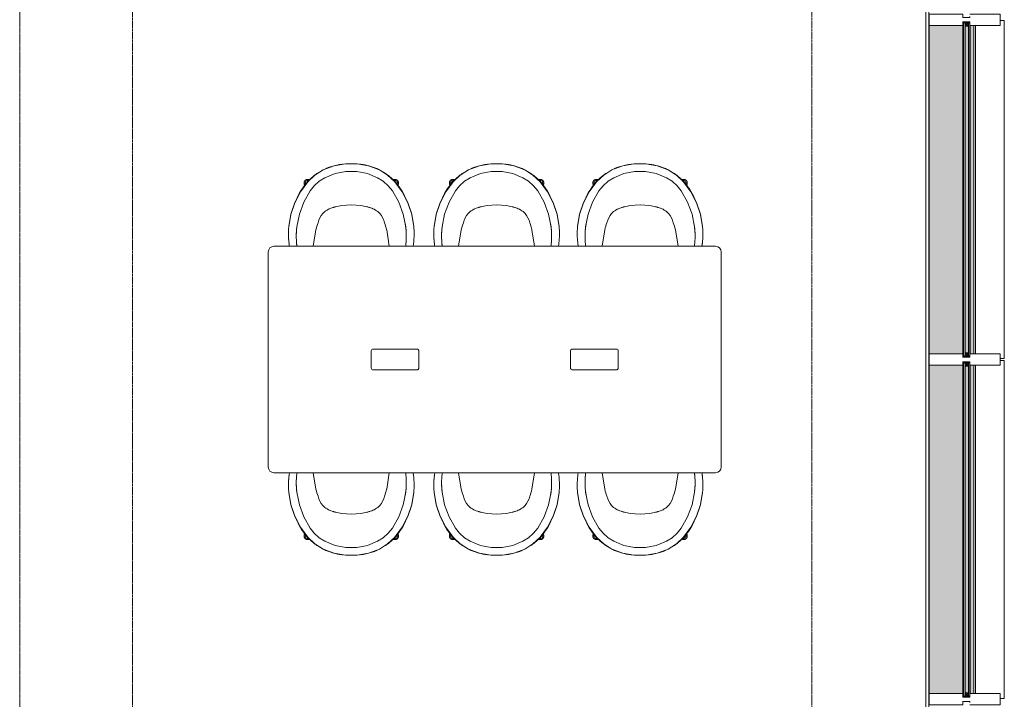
# Model space of a CAD drawing. Header units: millimetres. Extents: x -281 to 121694, y -16481 to 65128.
# Tile 240 of 256: x 81403 to 86620, y 38200 to 41800. Entities that reach past the tile are written whole.
import ezdxf

# ---------------------------------------------------------------- set-up
doc = ezdxf.new("R2010")
doc.units = ezdxf.units.MM
doc.linetypes.add('Grid Line', pattern=[12, 6, -2, 2, -2])
doc.linetypes.add('NLRS_Dash-0_6mm_Space-0_6mm_cpz', pattern=[1.2, 0.6, -0.6])
for name, color, linetype, lineweight in [('A--L$01A__Algemeen', 7, 'Continuous', 5), ('A--L$07A__Stramien', 1, 'Continuous', 5), ('A--L21__Buitenwanden', 3, 'Continuous', 5), ('A--L3__Afbouw', 2, 'Continuous', 5), ('A--L82__LosseGebruikersInvent', 1, 'Continuous', 5), ('A--LD30__DetailPenMiddel', 3, 'NLRS_Dash-0_6mm_Space-0_6mm_cpz', 5)]:
    doc.layers.add(name, color=color, linetype=linetype, lineweight=lineweight)

# ---------------------------------------------------------------- blocks, each defined once
blk = doc.blocks.new('NLRS_82_FU_LB_stoel kuip club 4-teens kruisvoet_vepa_cpz - 82_10_XX_stoel kuip_vepa_club 4-teens kruisvoet 1e-44465555-L_80_ 12')
at = {"layer": 'A--L82__LosseGebruikersInvent'}
for p, q in [((-201.3, 119.1), (-187.4, 31.7)), ((187.4, 31.7), (201.3, 119.1)), ((-332.9, 53.3), (-332.9, 53.2)), ((332.9, 53.2), (332.9, 53.3))]:
    blk.add_line(p, q, dxfattribs=at)
at = {"layer": 'A--L82__LosseGebruikersInvent', "flags": 128}
for points in [[(-331.2, 15.5), (-320.2, -49.2), (-299.3, -111.5), (-269, -169.8), (-230, -222.7)], [(-230, -222.8), (-268.9, -170.1), (-299.2, -112), (-320.1, -50), (-331.1, 14.5)], [(-218, -173.8), (-251.5, -114.7), (-275.3, -51.1), (-288.6, 15.5)], [(288.6, 15.5), (275.3, -51.1), (251.5, -114.7), (218, -173.8)], [(230, -222.7), (269, -169.8), (299.3, -111.5), (320.2, -49.2), (331.2, 15.5)], [(331.1, 14.5), (320.1, -50), (299.2, -112), (268.9, -170.1), (230, -222.8)], [(-246.5, -204.6), (-247, -205.2), (-247.4, -205.9), (-247.8, -206.5), (-248.1, -207.2), (-248.5, -207.9), (-248.8, -208.6), (-249.1, -209.3), (-249.3, -210), (-249.6, -210.7), (-249.8, -211.4), (-249.9, -212.2), (-250.1, -212.9), (-250.2, -213.7), (-250.2, -214.4), (-250.3, -215.2), (-250.3, -215.9), (-250.3, -216.7), (-250.3, -217.4), (-250.2, -218.2), (-250.1, -218.9), (-249.9, -219.7), (-249.8, -220.4), (-249.6, -221.1), (-249.4, -221.9), (-249.1, -222.6), (-248.8, -223.3), (-248.5, -224), (-248.2, -224.7), (-247.8, -225.3), (-247.4, -226), (-247, -226.6), (-246.6, -227.2), (-246.1, -227.8), (-245.7, -228.4), (-245.4, -228.7)], [(-139.6, -243.7), (-169.5, -224.8), (-195.9, -201.3), (-218, -173.8)], [(218, -173.8), (195.9, -201.3), (169.5, -224.8), (139.6, -243.7)], [(245.4, -228.7), (245.9, -228.1), (246.4, -227.6), (246.8, -226.9), (247.2, -226.3), (247.6, -225.7), (248, -225), (248.4, -224.3), (248.7, -223.7), (249, -223), (249.2, -222.3), (249.5, -221.5), (249.7, -220.8), (249.9, -220.1), (250, -219.3), (250.1, -218.6), (250.2, -217.8), (250.3, -217.1), (250.3, -216.3), (250.3, -215.6), (250.3, -214.8), (250.2, -214.1), (250.1, -213.3), (250, -212.6), (249.8, -211.8), (249.7, -211.1), (249.5, -210.4), (249.2, -209.6), (248.9, -208.9), (248.7, -208.2), (248.3, -207.5), (248, -206.9), (247.6, -206.2), (247.2, -205.6), (246.8, -205)], [(-245.4, -228.7), (-244.9, -229.3), (-244.3, -229.8), (-243.8, -230.3), (-243.2, -230.8), (-242.6, -231.2), (-241.9, -231.7), (-241.3, -232.1), (-240.7, -232.5), (-240, -232.8), (-239.3, -233.2), (-238.6, -233.5), (-237.9, -233.7), (-237.2, -234), (-236.5, -234.2), (-235.7, -234.4), (-235, -234.5), (-234.3, -234.7), (-233.5, -234.8), (-232.8, -234.8), (-232, -234.9), (-231.2, -234.9), (-230.5, -234.9), (-229.7, -234.8), (-229, -234.7), (-228.2, -234.6), (-227.5, -234.5), (-226.7, -234.3), (-226, -234.1), (-225.3, -233.9), (-224.6, -233.6), (-223.9, -233.3), (-223.2, -233), (-222.5, -232.7), (-221.9, -232.3)], [(-230, -222.7), (-192.6, -258), (-148.8, -285.1)], [(-148.8, -285.2), (-192.6, -258.1), (-230, -222.8)], [(139.6, -243.7), (85.9, -265.4), (29, -276.5), (-29, -276.5), (-85.9, -265.4), (-139.6, -243.7)], [(148.8, -285.1), (192.6, -258), (230, -222.7)], [(230, -222.8), (192.6, -258.1), (148.8, -285.2)], [(222.2, -232.5), (222.8, -232.9), (223.5, -233.2), (224.2, -233.5), (224.9, -233.8), (225.6, -234), (226.4, -234.2), (227.1, -234.4), (227.8, -234.6), (228.6, -234.7), (229.3, -234.8), (230.1, -234.9), (230.8, -234.9), (231.6, -234.9), (232.3, -234.9), (233.1, -234.8), (233.9, -234.7), (234.6, -234.6), (235.3, -234.5), (236.1, -234.3), (236.8, -234.1), (237.5, -233.9), (238.2, -233.6), (238.9, -233.3), (239.6, -233), (240.3, -232.7), (241, -232.3), (241.6, -231.9), (242.2, -231.5), (242.8, -231), (243.4, -230.6), (244, -230.1), (244.6, -229.6), (245.1, -229), (245.4, -228.7)], [(-148.8, -285.1), (-91.3, -306.8), (-30.8, -317.9), (30.8, -317.9), (91.3, -306.8), (148.8, -285.1)], [(148.8, -285.2), (91.3, -306.9), (30.8, -318), (-30.8, -318), (-91.3, -306.9), (-148.8, -285.2)]]:
    blk.add_lwpolyline(points, dxfattribs=at)
at = {"layer": 'A--L82__LosseGebruikersInvent'}
for centre, radius, start, end in [((-231.4, -216), 13.2, 152.4961, 222.3161), ((-231.4, -216), 11, 155.0774, 192.3161), ((-231.4, -216), 13.2, 222.3161, 290.7357), ((-231.4, -216), 11, 252.3161, 282.3161), ((231.4, -216), 13.2, 249.2643, 317.6839), ((231.4, -216), 11, 257.6839, 287.6839), ((231.4, -216), 13.2, 317.6839, 27.5039), ((231.4, -216), 11, 347.6839, 24.9226)]:
    blk.add_arc(centre, radius, start, end, dxfattribs=at)
for centre, major_axis, start_param, end_param in [((1099.7, 392.7), (1337.1, 0), 3.415961, 3.445089), ((-1099.7, 392.7), (1337.1, 0), 5.979689, 6.008817), ((-18.9, 43.6), (164.9, 0), 3.445089, 3.779001), ((18.9, 43.6), (164.9, 0), 5.645777, 5.979689), ((-65.5, 29.2), (120, 0), 3.914134, 4.412857), ((0, 240.6), (342, 0), 4.412857, 5.011921), ((65.5, 29.2), (120, 0), 5.011921, 5.510644)]:
    blk.add_ellipse(centre, major_axis=major_axis, ratio=0.996473, start_param=start_param, end_param=end_param, dxfattribs=at)
for points, knots in [([(-327.6, 119.3), (-327.8, 118), (-328.9, 111.3), (-330.6, 98.3), (-332.8, 73), (-333.3, 45), (-331.9, 22.9), (-331.2, 15.5)], [0.4188725, 0.4188725, 0.4188725, 0.4188725, 0.4444444, 0.5555556, 0.6666667, 0.8888889, 1, 1, 1, 1]), ([(-330.1, 101.8), (-330, 102.5), (-329.7, 104.6), (-329.4, 106.7), (-329.3, 108.2)], [0.48708821, 0.48708821, 0.48708821, 0.48708821, 0.5, 0.52912074, 0.52912074, 0.52912074, 0.52912074]), ([(-288.6, 15.5), (-290.3, 30.3), (-292.2, 59.4), (-290.9, 93.9), (-288.9, 112.6), (-288.1, 119.3)], [0, 0, 0, 0, 0.2222222, 0.4444444, 0.5815847, 0.5815847, 0.5815847, 0.5815847]), ([(288.1, 119.3), (288.2, 118), (289.1, 111.3), (290.4, 98.2), (291.8, 72.8), (291.5, 44.9), (289.5, 22.9), (288.6, 15.5)], [0.4184153, 0.4184153, 0.4184153, 0.4184153, 0.4444444, 0.5555556, 0.6666667, 0.8888889, 1, 1, 1, 1]), ([(331.2, 15.5), (332.5, 30.3), (333.6, 59.5), (331.3, 94), (328.7, 112.6), (327.6, 119.3)], [0, 0, 0, 0, 0.2222222, 0.4444444, 0.5811275, 0.5811275, 0.5811275, 0.5811275]), ([(329.3, 108.2), (329.4, 106.7), (329.7, 104.6), (330, 102.5), (330.1, 101.8)], [0.47087926, 0.47087926, 0.47087926, 0.47087926, 0.5, 0.51291179, 0.51291179, 0.51291179, 0.51291179]), ([(-332.7, 38.6), (-332.9, 46.5), (-333, 56.5), (-332.7, 66.2), (-332.6, 68.3)], [0.125, 0.125, 0.125, 0.125, 0.25, 0.2862749, 0.2862749, 0.2862749, 0.2862749]), ([(-331.9, 81.9), (-331.9, 82.5), (-331.7, 85), (-331.5, 87.4), (-331.4, 89.3)], [0.36434541, 0.36434541, 0.36434541, 0.36434541, 0.375, 0.40879308, 0.40879308, 0.40879308, 0.40879308]), ([(331.4, 89.3), (331.5, 87.4), (331.7, 85), (331.9, 82.5), (331.9, 81.9)], [0.59120692, 0.59120692, 0.59120692, 0.59120692, 0.625, 0.63565459, 0.63565459, 0.63565459, 0.63565459]), ([(332.6, 68.3), (332.7, 66.2), (333, 56.5), (332.9, 46.5), (332.7, 38.6)], [0.7137251, 0.7137251, 0.7137251, 0.7137251, 0.75, 0.875, 0.875, 0.875, 0.875]), ([(-138.3, -65.8), (-139, -65.2), (-143.6, -61.7), (-148, -57.8), (-151.4, -54.2)], [-0.2928557, -0.2928557, -0.2928557, -0.2928557, -0.25, 0, 0, 0, 0]), ([(-82.5, -90), (-85.6, -89.2), (-90.8, -87.8), (-96, -86.3), (-98.2, -85.7)], [-1, -1, -1, -1, -0.5, -0.1479714, -0.1479714, -0.1479714, -0.1479714]), ([(97.1, -86), (95.3, -86.5), (90.4, -87.9), (85.6, -89.2), (82.5, -90)], [-0.7899445, -0.7899445, -0.7899445, -0.7899445, -0.5, 0, 0, 0, 0]), ([(151.4, -54.2), (148, -57.8), (143.6, -61.7), (139, -65.2), (138.3, -65.8)], [-1, -1, -1, -1, -0.75, -0.7071443, -0.7071443, -0.7071443, -0.7071443]), ([(-289.8, -130.1), (-289.3, -131.5), (-281.5, -150.5), (-262.9, -185.5), (-230.3, -226.2), (-205.6, -248.1), (-194.6, -256.6)], [0.1315782, 0.1315782, 0.1315782, 0.1315782, 0.1428571, 0.2857143, 0.4285714, 0.531751, 0.531751, 0.531751, 0.531751]), ([(194.6, -256.6), (205.6, -248.1), (237.4, -219.8), (269.1, -176.2), (285.8, -140.3), (289.8, -130.1)], [0.468249, 0.468249, 0.468249, 0.468249, 0.5714286, 0.7857143, 0.8684218, 0.8684218, 0.8684218, 0.8684218]), ([(-190.6, -259.7), (-187.7, -261.8), (-173, -272.3), (-145, -288.7), (-104.6, -304.7), (-70.6, -312.6), (-50.3, -315.1), (-44.4, -315.6)], [0.54449, 0.54449, 0.54449, 0.54449, 0.5714286, 0.6785714, 0.7857143, 0.8928571, 0.9369312, 0.9369312, 0.9369312, 0.9369312]), ([(44.4, -315.6), (45.5, -315.5), (56.2, -314.5), (86, -309.9), (132.1, -295.5), (169.1, -275.1), (187.7, -261.8), (190.6, -259.7)], [0.0630688, 0.0630688, 0.0630688, 0.0630688, 0.0714286, 0.1428571, 0.2857143, 0.4285714, 0.45551, 0.45551, 0.45551, 0.45551])]:
    blk.add_open_spline(points, degree=3, knots=knots, dxfattribs=at)
for points in [[(-288.1, 119.3), (-288.5, 115.8), (-288.9, 112.2), (-289.3, 108.4)], [(289.3, 108.4), (288.9, 112.2), (288.5, 115.8), (288.1, 119.3)], [(-291.2, 81.4), (-291.3, 78.8), (-291.4, 76.2), (-291.5, 73.5)], [(-291.5, 60.3), (-291.4, 53.2), (-291.2, 46), (-290.7, 38.6)], [(-290, 101.6), (-290.3, 97.7), (-290.6, 93.6), (-290.9, 89.5)], [(290.9, 89.5), (290.6, 93.6), (290.3, 97.7), (290, 101.6)], [(290.7, 38.6), (291.2, 46), (291.4, 53.2), (291.5, 60.3)], [(291.5, 73.5), (291.4, 76.2), (291.3, 78.8), (291.2, 81.4)], [(-288, 14.5), (-288.9, 21.1), (-289.8, 27.7), (-290.4, 34.2)], [(-286.2, 3.3), (-286.8, 7), (-287.4, 10.8), (-288, 14.5)], [(288, 14.5), (287.4, 10.8), (286.8, 7), (286.2, 3.3)], [(290.4, 34.2), (289.8, 27.7), (288.9, 21.1), (288, 14.5)], [(-114.9, -79.6), (-115.4, -79.4), (-116, -79.1), (-116.5, -78.9)], [(116.5, -78.9), (116, -79.1), (115.4, -79.4), (114.9, -79.6)]]:
    blk.add_open_spline(points, degree=3, dxfattribs=at)
blk = doc.blocks.new('NLRS_82_FU_LB_werktafel joyn bench 4000-2400x1400-1000_vitra_cpz1 - 82_10_XX_werktafel_vitra_joyn bench_2400x1200-10421423-L_80_ 12')
at = {"layer": 'A--L82__LosseGebruikersInvent'}
for p, q in [((1170, 600), (-1170, 600)), ((-1200, 570), (-1200, -570)), ((1200, -570), (1200, 570)), ((-411.6, 55.1), (-644.4, 55.1)), ((644.4, 55.1), (411.6, 55.1)), ((-654.4, 45.1), (-654.4, -45.1)), ((-401.6, -45.1), (-401.6, 45.1)), ((401.6, 45.1), (401.6, -45.1)), ((654.4, -45.1), (654.4, 45.1)), ((-644.4, -55.1), (-411.6, -55.1)), ((411.6, -55.1), (644.4, -55.1)), ((-1170, -600), (1170, -600))]:
    blk.add_line(p, q, dxfattribs=at)
for centre, radius, start, end in [((-1170, 570), 30, 90, 180), ((1170, 570), 30, 0, 90), ((-644.4, 45.1), 10, 90, 180), ((-644.4, 45.1), 10, 90, 180), ((-411.6, 45.1), 10, 360, 90), ((-411.6, 45.1), 10, 15, 90), ((411.6, 45.1), 10, 90, 180), ((411.6, 45.1), 10, 105, 180), ((644.4, 45.1), 10, 360, 90), ((644.4, 45.1), 10, 0, 90), ((-644.4, -45.1), 10, 180, 270), ((-644.4, -45.1), 10, 180, 270), ((-411.6, -45.1), 10, 270, 360), ((-411.6, -45.1), 10, 270, 345), ((411.6, -45.1), 10, 180, 270), ((411.6, -45.1), 10, 180, 210), ((644.4, -45.1), 10, 270, 360), ((644.4, -45.1), 10, 270, 345), ((411.6, -45.1), 10, 225, 270), ((-1170, -570), 30, 180, 270), ((1170, -570), 30, 270, 360)]:
    blk.add_arc(centre, radius, start, end, dxfattribs=at)
blk = doc.blocks.new('NLRS_82_FU_LB_stoel kuip club 4-teens kruisvoet_vepa_cpz - 82_10_XX_stoel kuip_vepa_club 4-teens kruisvoet 1e-44465551-L_80_ 12')
at = {"layer": 'A--L82__LosseGebruikersInvent'}
for p, q in [((-187.4, -31.7), (-201.3, -119.1)), ((201.3, -119.1), (187.4, -31.7)), ((-332.9, -53.2), (-332.9, -53.3)), ((332.9, -53.3), (332.9, -53.2))]:
    blk.add_line(p, q, dxfattribs=at)
at = {"layer": 'A--L82__LosseGebruikersInvent', "flags": 128}
for points in [[(-148.8, 285.2), (-91.3, 306.9), (-30.8, 318), (30.8, 318), (91.3, 306.9), (148.8, 285.2)], [(148.8, 285.1), (91.3, 306.8), (30.8, 317.9), (-30.8, 317.9), (-91.3, 306.8), (-148.8, 285.1)], [(-230, 222.8), (-192.6, 258.1), (-148.8, 285.2)], [(-148.8, 285.1), (-192.6, 258), (-230, 222.7)], [(-139.6, 243.7), (-85.9, 265.4), (-29, 276.5), (29, 276.5), (85.9, 265.4), (139.6, 243.7)], [(148.8, 285.2), (192.6, 258.1), (230, 222.8)], [(230, 222.7), (192.6, 258), (148.8, 285.1)], [(-230, 222.7), (-269, 169.8), (-299.3, 111.5), (-320.2, 49.2), (-331.2, -15.5)], [(-331.1, -14.5), (-320.1, 50), (-299.2, 112), (-268.9, 170.1), (-230, 222.8)], [(-245.4, 228.7), (-245.9, 228.1), (-246.4, 227.6), (-246.8, 226.9), (-247.2, 226.3), (-247.6, 225.7), (-248, 225), (-248.4, 224.3), (-248.7, 223.7), (-249, 223), (-249.2, 222.3), (-249.5, 221.5), (-249.7, 220.8), (-249.9, 220.1), (-250, 219.3), (-250.1, 218.6), (-250.2, 217.8), (-250.3, 217.1), (-250.3, 216.3), (-250.3, 215.6), (-250.3, 214.8), (-250.2, 214.1), (-250.1, 213.3), (-250, 212.6), (-249.8, 211.8), (-249.7, 211.1), (-249.5, 210.4), (-249.2, 209.6), (-248.9, 208.9), (-248.7, 208.2), (-248.3, 207.5), (-248, 206.9), (-247.6, 206.2), (-247.2, 205.6), (-246.8, 205)], [(-222.2, 232.5), (-222.8, 232.9), (-223.5, 233.2), (-224.2, 233.5), (-224.9, 233.8), (-225.6, 234), (-226.4, 234.2), (-227.1, 234.4), (-227.8, 234.6), (-228.6, 234.7), (-229.3, 234.8), (-230.1, 234.9), (-230.8, 234.9), (-231.6, 234.9), (-232.3, 234.9), (-233.1, 234.8), (-233.9, 234.7), (-234.6, 234.6), (-235.3, 234.5), (-236.1, 234.3), (-236.8, 234.1), (-237.5, 233.9), (-238.2, 233.6), (-238.9, 233.3), (-239.6, 233), (-240.3, 232.7), (-241, 232.3), (-241.6, 231.9), (-242.2, 231.5), (-242.8, 231), (-243.4, 230.6), (-244, 230.1), (-244.6, 229.6), (-245.1, 229), (-245.4, 228.7)], [(-218, 173.8), (-195.9, 201.3), (-169.5, 224.8), (-139.6, 243.7)], [(139.6, 243.7), (169.5, 224.8), (195.9, 201.3), (218, 173.8)], [(245.4, 228.7), (244.9, 229.3), (244.3, 229.8), (243.8, 230.3), (243.2, 230.8), (242.6, 231.2), (241.9, 231.7), (241.3, 232.1), (240.7, 232.5), (240, 232.8), (239.3, 233.2), (238.6, 233.5), (237.9, 233.7), (237.2, 234), (236.5, 234.2), (235.7, 234.4), (235, 234.5), (234.3, 234.7), (233.5, 234.8), (232.8, 234.8), (232, 234.9), (231.2, 234.9), (230.5, 234.9), (229.7, 234.8), (229, 234.7), (228.2, 234.6), (227.5, 234.5), (226.7, 234.3), (226, 234.1), (225.3, 233.9), (224.6, 233.6), (223.9, 233.3), (223.2, 233), (222.5, 232.7), (221.9, 232.3)], [(230, 222.8), (268.9, 170.1), (299.2, 112), (320.1, 50), (331.1, -14.5)], [(331.2, -15.5), (320.2, 49.2), (299.3, 111.5), (269, 169.8), (230, 222.7)], [(246.5, 204.6), (247, 205.2), (247.4, 205.9), (247.8, 206.5), (248.1, 207.2), (248.5, 207.9), (248.8, 208.6), (249.1, 209.3), (249.3, 210), (249.6, 210.7), (249.8, 211.4), (249.9, 212.2), (250.1, 212.9), (250.2, 213.7), (250.2, 214.4), (250.3, 215.2), (250.3, 215.9), (250.3, 216.7), (250.3, 217.4), (250.2, 218.2), (250.1, 218.9), (249.9, 219.7), (249.8, 220.4), (249.6, 221.1), (249.4, 221.9), (249.1, 222.6), (248.8, 223.3), (248.5, 224), (248.2, 224.7), (247.8, 225.3), (247.4, 226), (247, 226.6), (246.6, 227.2), (246.1, 227.8), (245.7, 228.4), (245.4, 228.7)], [(-288.6, -15.5), (-275.3, 51.1), (-251.5, 114.7), (-218, 173.8)], [(218, 173.8), (251.5, 114.7), (275.3, 51.1), (288.6, -15.5)]]:
    blk.add_lwpolyline(points, dxfattribs=at)
at = {"layer": 'A--L82__LosseGebruikersInvent'}
for centre, radius, start, end in [((-231.4, 216), 13.2, 137.6839, 207.5039), ((-231.4, 216), 11, 167.6839, 204.9226), ((-231.4, 216), 13.2, 69.2643, 137.6839), ((-231.4, 216), 11, 77.6839, 107.6839), ((231.4, 216), 13.2, 42.3161, 110.7357), ((231.4, 216), 11, 72.3161, 102.3161), ((231.4, 216), 13.2, 332.4961, 42.3161), ((231.4, 216), 11, 335.0774, 12.3161)]:
    blk.add_arc(centre, radius, start, end, dxfattribs=at)
for centre, major_axis, start_param, end_param in [((0, -240.6), (342, 0), 1.271265, 1.870328), ((-18.9, -43.6), (164.9, 0), 2.504184, 2.838097), ((-65.5, -29.2), (120, 0), 1.870328, 2.369051), ((65.5, -29.2), (120, 0), 0.772541, 1.271265), ((18.9, -43.6), (164.9, 0), 0.303496, 0.637409), ((1099.7, -392.7), (1337.1, 0), 2.838097, 2.867225), ((-1099.7, -392.7), (1337.1, 0), 0.274368, 0.303496)]:
    blk.add_ellipse(centre, major_axis=major_axis, ratio=0.996473, start_param=start_param, end_param=end_param, dxfattribs=at)
for points, knots in [([(-44.4, 315.6), (-45.5, 315.5), (-56.2, 314.5), (-86, 309.9), (-132.1, 295.5), (-169.1, 275.1), (-187.7, 261.8), (-190.6, 259.7)], [0.0630688, 0.0630688, 0.0630688, 0.0630688, 0.0714286, 0.1428571, 0.2857143, 0.4285714, 0.45551, 0.45551, 0.45551, 0.45551]), ([(190.6, 259.7), (187.7, 261.8), (173, 272.3), (145, 288.7), (104.6, 304.7), (70.6, 312.6), (50.3, 315.1), (44.4, 315.6)], [0.54449, 0.54449, 0.54449, 0.54449, 0.5714286, 0.6785714, 0.7857143, 0.8928571, 0.9369312, 0.9369312, 0.9369312, 0.9369312]), ([(-194.6, 256.6), (-205.6, 248.1), (-237.4, 219.8), (-269.1, 176.2), (-285.8, 140.3), (-289.8, 130.1)], [0.468249, 0.468249, 0.468249, 0.468249, 0.5714286, 0.7857143, 0.8684218, 0.8684218, 0.8684218, 0.8684218]), ([(289.8, 130.1), (289.3, 131.5), (281.5, 150.5), (262.9, 185.5), (230.3, 226.2), (205.6, 248.1), (194.6, 256.6)], [0.1315782, 0.1315782, 0.1315782, 0.1315782, 0.1428571, 0.2857143, 0.4285714, 0.531751, 0.531751, 0.531751, 0.531751]), ([(-151.4, 54.2), (-148, 57.8), (-143.6, 61.7), (-139, 65.2), (-138.3, 65.8)], [-1, -1, -1, -1, -0.75, -0.7071443, -0.7071443, -0.7071443, -0.7071443]), ([(-98.2, 85.7), (-96, 86.3), (-90.8, 87.8), (-85.6, 89.2), (-82.5, 90)], [-0.8520286, -0.8520286, -0.8520286, -0.8520286, -0.5, 0, 0, 0, 0]), ([(82.5, 90), (85.6, 89.2), (90.8, 87.8), (96, 86.3), (98.2, 85.7)], [-1, -1, -1, -1, -0.5, -0.1479714, -0.1479714, -0.1479714, -0.1479714]), ([(138.3, 65.8), (139, 65.2), (143.6, 61.7), (148, 57.8), (151.4, 54.2)], [-0.2928557, -0.2928557, -0.2928557, -0.2928557, -0.25, 0, 0, 0, 0]), ([(-331.2, -15.5), (-332.5, -30.3), (-333.6, -59.5), (-331.3, -94), (-328.7, -112.6), (-327.6, -119.3)], [0, 0, 0, 0, 0.2222222, 0.4444444, 0.5811275, 0.5811275, 0.5811275, 0.5811275]), ([(-332.6, -68.3), (-332.7, -66.2), (-333, -56.5), (-332.9, -46.5), (-332.7, -38.6)], [0.7137251, 0.7137251, 0.7137251, 0.7137251, 0.75, 0.875, 0.875, 0.875, 0.875]), ([(-288.1, -119.3), (-288.2, -118), (-289.1, -111.3), (-290.4, -98.2), (-291.8, -72.8), (-291.5, -44.9), (-289.5, -22.9), (-288.6, -15.5)], [0.4184153, 0.4184153, 0.4184153, 0.4184153, 0.4444444, 0.5555556, 0.6666667, 0.8888889, 1, 1, 1, 1]), ([(288.6, -15.5), (290.3, -30.3), (292.2, -59.4), (290.9, -93.9), (288.9, -112.6), (288.1, -119.3)], [0, 0, 0, 0, 0.2222222, 0.4444444, 0.5815847, 0.5815847, 0.5815847, 0.5815847]), ([(327.6, -119.3), (327.8, -118), (328.9, -111.3), (330.6, -98.3), (332.8, -73), (333.3, -45), (331.9, -22.9), (331.2, -15.5)], [0.4188725, 0.4188725, 0.4188725, 0.4188725, 0.4444444, 0.5555556, 0.6666667, 0.8888889, 1, 1, 1, 1]), ([(332.7, -38.6), (332.9, -46.5), (333, -56.5), (332.7, -66.2), (332.6, -68.3)], [0.125, 0.125, 0.125, 0.125, 0.25, 0.2862749, 0.2862749, 0.2862749, 0.2862749]), ([(-331.4, -89.3), (-331.5, -87.4), (-331.7, -85), (-331.9, -82.5), (-331.9, -81.9)], [0.59120692, 0.59120692, 0.59120692, 0.59120692, 0.625, 0.63565459, 0.63565459, 0.63565459, 0.63565459]), ([(-329.3, -108.2), (-329.4, -106.7), (-329.7, -104.6), (-330, -102.5), (-330.1, -101.8)], [0.47087926, 0.47087926, 0.47087926, 0.47087926, 0.5, 0.51291179, 0.51291179, 0.51291179, 0.51291179]), ([(330.1, -101.8), (330, -102.5), (329.7, -104.6), (329.4, -106.7), (329.3, -108.2)], [0.48708821, 0.48708821, 0.48708821, 0.48708821, 0.5, 0.52912074, 0.52912074, 0.52912074, 0.52912074]), ([(331.9, -81.9), (331.9, -82.5), (331.7, -85), (331.5, -87.4), (331.4, -89.3)], [0.36434541, 0.36434541, 0.36434541, 0.36434541, 0.375, 0.40879308, 0.40879308, 0.40879308, 0.40879308])]:
    blk.add_open_spline(points, degree=3, knots=knots, dxfattribs=at)
for points in [[(-116.5, 78.9), (-116, 79.1), (-115.4, 79.4), (-114.9, 79.6)], [(114.9, 79.6), (115.4, 79.4), (116, 79.1), (116.5, 78.9)], [(-290.7, -38.6), (-291.2, -46), (-291.4, -53.2), (-291.5, -60.3)], [(-290.4, -34.2), (-289.8, -27.7), (-288.9, -21.1), (-288, -14.5)], [(-288, -14.5), (-287.4, -10.8), (-286.8, -7), (-286.2, -3.3)], [(286.2, -3.3), (286.8, -7), (287.4, -10.8), (288, -14.5)], [(288, -14.5), (288.9, -21.1), (289.8, -27.7), (290.4, -34.2)], [(291.5, -60.3), (291.4, -53.2), (291.2, -46), (290.7, -38.6)], [(-291.5, -73.5), (-291.4, -76.2), (-291.3, -78.8), (-291.2, -81.4)], [(-290.9, -89.5), (-290.6, -93.6), (-290.3, -97.7), (-290, -101.6)], [(290, -101.6), (290.3, -97.7), (290.6, -93.6), (290.9, -89.5)], [(291.2, -81.4), (291.3, -78.8), (291.4, -76.2), (291.5, -73.5)], [(-289.3, -108.4), (-288.9, -112.2), (-288.5, -115.8), (-288.1, -119.3)], [(288.1, -119.3), (288.5, -115.8), (288.9, -112.2), (289.3, -108.4)]]:
    blk.add_open_spline(points, degree=3, dxfattribs=at)
blk = doc.blocks.new('NLRS_82_FU_LB_stoel kuip club 4-teens kruisvoet_vepa_cpz - 82_10_XX_stoel kuip_vepa_club 4-teens kruisvoet 1e-V57-L_80_ 12')
at = {"layer": 'A--L82__LosseGebruikersInvent'}
for p, q in [((-187.4, -31.7), (-201.3, -119.1)), ((201.3, -119.1), (187.4, -31.7)), ((-332.9, -53.2), (-332.9, -53.3)), ((332.9, -53.3), (332.9, -53.2))]:
    blk.add_line(p, q, dxfattribs=at)
at = {"layer": 'A--L82__LosseGebruikersInvent', "flags": 128}
for points in [[(-148.8, 285.2), (-91.3, 306.9), (-30.8, 318), (30.8, 318), (91.3, 306.9), (148.8, 285.2)], [(148.8, 285.1), (91.3, 306.8), (30.8, 317.9), (-30.8, 317.9), (-91.3, 306.8), (-148.8, 285.1)], [(-230, 222.8), (-192.6, 258.1), (-148.8, 285.2)], [(-148.8, 285.1), (-192.6, 258), (-230, 222.7)], [(-139.6, 243.7), (-85.9, 265.4), (-29, 276.5), (29, 276.5), (85.9, 265.4), (139.6, 243.7)], [(148.8, 285.2), (192.6, 258.1), (230, 222.8)], [(230, 222.7), (192.6, 258), (148.8, 285.1)], [(-230, 222.7), (-269, 169.8), (-299.3, 111.5), (-320.2, 49.2), (-331.2, -15.5)], [(-331.1, -14.5), (-320.1, 50), (-299.2, 112), (-268.9, 170.1), (-230, 222.8)], [(-245.4, 228.7), (-245.9, 228.1), (-246.4, 227.6), (-246.8, 226.9), (-247.2, 226.3), (-247.6, 225.7), (-248, 225), (-248.4, 224.3), (-248.7, 223.7), (-249, 223), (-249.2, 222.3), (-249.5, 221.5), (-249.7, 220.8), (-249.9, 220.1), (-250, 219.3), (-250.1, 218.6), (-250.2, 217.8), (-250.3, 217.1), (-250.3, 216.3), (-250.3, 215.6), (-250.3, 214.8), (-250.2, 214.1), (-250.1, 213.3), (-250, 212.6), (-249.8, 211.8), (-249.7, 211.1), (-249.5, 210.4), (-249.2, 209.6), (-248.9, 208.9), (-248.7, 208.2), (-248.3, 207.5), (-248, 206.9), (-247.6, 206.2), (-247.2, 205.6), (-246.8, 205)], [(-222.2, 232.5), (-222.8, 232.9), (-223.5, 233.2), (-224.2, 233.5), (-224.9, 233.8), (-225.6, 234), (-226.4, 234.2), (-227.1, 234.4), (-227.8, 234.6), (-228.6, 234.7), (-229.3, 234.8), (-230.1, 234.9), (-230.8, 234.9), (-231.6, 234.9), (-232.3, 234.9), (-233.1, 234.8), (-233.9, 234.7), (-234.6, 234.6), (-235.3, 234.5), (-236.1, 234.3), (-236.8, 234.1), (-237.5, 233.9), (-238.2, 233.6), (-238.9, 233.3), (-239.6, 233), (-240.3, 232.7), (-241, 232.3), (-241.6, 231.9), (-242.2, 231.5), (-242.8, 231), (-243.4, 230.6), (-244, 230.1), (-244.6, 229.6), (-245.1, 229), (-245.4, 228.7)], [(-218, 173.8), (-195.9, 201.3), (-169.5, 224.8), (-139.6, 243.7)], [(139.6, 243.7), (169.5, 224.8), (195.9, 201.3), (218, 173.8)], [(245.4, 228.7), (244.9, 229.3), (244.3, 229.8), (243.8, 230.3), (243.2, 230.8), (242.6, 231.2), (241.9, 231.7), (241.3, 232.1), (240.7, 232.5), (240, 232.8), (239.3, 233.2), (238.6, 233.5), (237.9, 233.7), (237.2, 234), (236.5, 234.2), (235.7, 234.4), (235, 234.5), (234.3, 234.7), (233.5, 234.8), (232.8, 234.8), (232, 234.9), (231.2, 234.9), (230.5, 234.9), (229.7, 234.8), (229, 234.7), (228.2, 234.6), (227.5, 234.5), (226.7, 234.3), (226, 234.1), (225.3, 233.9), (224.6, 233.6), (223.9, 233.3), (223.2, 233), (222.5, 232.7), (221.9, 232.3)], [(230, 222.8), (268.9, 170.1), (299.2, 112), (320.1, 50), (331.1, -14.5)], [(331.2, -15.5), (320.2, 49.2), (299.3, 111.5), (269, 169.8), (230, 222.7)], [(246.5, 204.6), (247, 205.2), (247.4, 205.9), (247.8, 206.5), (248.1, 207.2), (248.5, 207.9), (248.8, 208.6), (249.1, 209.3), (249.3, 210), (249.6, 210.7), (249.8, 211.4), (249.9, 212.2), (250.1, 212.9), (250.2, 213.7), (250.2, 214.4), (250.3, 215.2), (250.3, 215.9), (250.3, 216.7), (250.3, 217.4), (250.2, 218.2), (250.1, 218.9), (249.9, 219.7), (249.8, 220.4), (249.6, 221.1), (249.4, 221.9), (249.1, 222.6), (248.8, 223.3), (248.5, 224), (248.2, 224.7), (247.8, 225.3), (247.4, 226), (247, 226.6), (246.6, 227.2), (246.1, 227.8), (245.7, 228.4), (245.4, 228.7)], [(-288.6, -15.5), (-275.3, 51.1), (-251.5, 114.7), (-218, 173.8)], [(218, 173.8), (251.5, 114.7), (275.3, 51.1), (288.6, -15.5)]]:
    blk.add_lwpolyline(points, dxfattribs=at)
at = {"layer": 'A--L82__LosseGebruikersInvent'}
for centre, radius, start, end in [((-231.4, 216), 13.2, 137.6839, 207.5039), ((-231.4, 216), 11, 167.6839, 204.9226), ((-231.4, 216), 13.2, 69.2643, 137.6839), ((-231.4, 216), 11, 80.74, 107.6839), ((231.4, 216), 13.2, 42.3161, 110.7357), ((231.4, 216), 11, 72.3161, 102.3161), ((231.4, 216), 13.2, 332.4961, 42.3161), ((231.4, 216), 11, 335.0774, 12.3161)]:
    blk.add_arc(centre, radius, start, end, dxfattribs=at)
for centre, major_axis, start_param, end_param in [((0, -240.6), (342, 0), 1.271265, 1.870328), ((-18.9, -43.6), (164.9, 0), 2.504184, 2.838097), ((-65.5, -29.2), (120, 0), 1.870328, 2.369051), ((65.5, -29.2), (120, 0), 0.772541, 1.271265), ((18.9, -43.6), (164.9, 0), 0.303496, 0.637409), ((1099.7, -392.7), (1337.1, 0), 2.838097, 2.867225), ((-1099.7, -392.7), (1337.1, 0), 0.274368, 0.303496)]:
    blk.add_ellipse(centre, major_axis=major_axis, ratio=0.996473, start_param=start_param, end_param=end_param, dxfattribs=at)
for points, knots in [([(-44.4, 315.6), (-45.5, 315.5), (-56.2, 314.5), (-86, 309.9), (-132.1, 295.5), (-169.1, 275.1), (-187.7, 261.8), (-190.6, 259.7)], [0.0630688, 0.0630688, 0.0630688, 0.0630688, 0.0714286, 0.1428571, 0.2857143, 0.4285714, 0.45551, 0.45551, 0.45551, 0.45551]), ([(190.6, 259.7), (187.7, 261.8), (173, 272.3), (145, 288.7), (104.6, 304.7), (70.6, 312.6), (50.3, 315.1), (44.4, 315.6)], [0.54449, 0.54449, 0.54449, 0.54449, 0.5714286, 0.6785714, 0.7857143, 0.8928571, 0.9369312, 0.9369312, 0.9369312, 0.9369312]), ([(-194.6, 256.6), (-205.6, 248.1), (-237.4, 219.8), (-269.1, 176.2), (-285.8, 140.3), (-289.8, 130.1)], [0.468249, 0.468249, 0.468249, 0.468249, 0.5714286, 0.7857143, 0.8684218, 0.8684218, 0.8684218, 0.8684218]), ([(289.8, 130.1), (289.3, 131.5), (281.5, 150.5), (262.9, 185.5), (230.3, 226.2), (205.6, 248.1), (194.6, 256.6)], [0.1315782, 0.1315782, 0.1315782, 0.1315782, 0.1428571, 0.2857143, 0.4285714, 0.531751, 0.531751, 0.531751, 0.531751]), ([(-151.4, 54.2), (-148, 57.8), (-143.6, 61.7), (-139, 65.2), (-138.3, 65.8)], [-1, -1, -1, -1, -0.75, -0.7071443, -0.7071443, -0.7071443, -0.7071443]), ([(-98.2, 85.7), (-96, 86.3), (-90.8, 87.8), (-85.6, 89.2), (-82.5, 90)], [-0.8520286, -0.8520286, -0.8520286, -0.8520286, -0.5, 0, 0, 0, 0]), ([(82.5, 90), (85.6, 89.2), (90.4, 87.9), (95.3, 86.5), (97.1, 86)], [-1, -1, -1, -1, -0.5, -0.2100555, -0.2100555, -0.2100555, -0.2100555]), ([(138.3, 65.8), (139, 65.2), (143.6, 61.7), (148, 57.8), (151.4, 54.2)], [-0.2928557, -0.2928557, -0.2928557, -0.2928557, -0.25, 0, 0, 0, 0]), ([(-331.2, -15.5), (-332.5, -30.3), (-333.6, -59.5), (-331.3, -94), (-328.7, -112.6), (-327.6, -119.3)], [0, 0, 0, 0, 0.2222222, 0.4444444, 0.5811275, 0.5811275, 0.5811275, 0.5811275]), ([(-332.6, -68.3), (-332.7, -66.2), (-333, -56.5), (-332.9, -46.5), (-332.7, -38.6)], [0.7137251, 0.7137251, 0.7137251, 0.7137251, 0.75, 0.875, 0.875, 0.875, 0.875]), ([(-288.1, -119.3), (-288.2, -118), (-289.1, -111.3), (-290.4, -98.2), (-291.8, -72.8), (-291.5, -44.9), (-289.5, -22.9), (-288.6, -15.5)], [0.4184153, 0.4184153, 0.4184153, 0.4184153, 0.4444444, 0.5555556, 0.6666667, 0.8888889, 1, 1, 1, 1]), ([(288.6, -15.5), (290.3, -30.3), (292.2, -59.4), (290.9, -93.9), (288.9, -112.6), (288.1, -119.3)], [0, 0, 0, 0, 0.2222222, 0.4444444, 0.5815847, 0.5815847, 0.5815847, 0.5815847]), ([(327.6, -119.3), (327.8, -118), (328.9, -111.3), (330.6, -98.3), (332.8, -73), (333.3, -45), (331.9, -22.9), (331.2, -15.5)], [0.4188725, 0.4188725, 0.4188725, 0.4188725, 0.4444444, 0.5555556, 0.6666667, 0.8888889, 1, 1, 1, 1]), ([(332.7, -38.6), (332.9, -46.5), (333, -56.5), (332.7, -66.2), (332.6, -68.3)], [0.125, 0.125, 0.125, 0.125, 0.25, 0.2862749, 0.2862749, 0.2862749, 0.2862749]), ([(-331.4, -89.3), (-331.5, -87.4), (-331.7, -85), (-331.9, -82.5), (-331.9, -81.9)], [0.59120692, 0.59120692, 0.59120692, 0.59120692, 0.625, 0.63565459, 0.63565459, 0.63565459, 0.63565459]), ([(-329.3, -108.2), (-329.4, -106.7), (-329.7, -104.6), (-330, -102.5), (-330.1, -101.8)], [0.47087926, 0.47087926, 0.47087926, 0.47087926, 0.5, 0.51291179, 0.51291179, 0.51291179, 0.51291179]), ([(330.1, -101.8), (330, -102.5), (329.7, -104.6), (329.4, -106.7), (329.3, -108.2)], [0.48708821, 0.48708821, 0.48708821, 0.48708821, 0.5, 0.52912074, 0.52912074, 0.52912074, 0.52912074]), ([(331.9, -81.9), (331.9, -82.5), (331.7, -85), (331.5, -87.4), (331.4, -89.3)], [0.36434541, 0.36434541, 0.36434541, 0.36434541, 0.375, 0.40879308, 0.40879308, 0.40879308, 0.40879308])]:
    blk.add_open_spline(points, degree=3, knots=knots, dxfattribs=at)
for points in [[(-116.5, 78.9), (-116, 79.1), (-115.4, 79.4), (-114.9, 79.6)], [(114.9, 79.6), (115.4, 79.4), (116, 79.1), (116.5, 78.9)], [(-290.7, -38.6), (-291.2, -46), (-291.4, -53.2), (-291.5, -60.3)], [(-290.4, -34.2), (-289.8, -27.7), (-288.9, -21.1), (-288, -14.5)], [(-288, -14.5), (-287.4, -10.8), (-286.8, -7), (-286.2, -3.3)], [(286.2, -3.3), (286.8, -7), (287.4, -10.8), (288, -14.5)], [(288, -14.5), (288.9, -21.1), (289.8, -27.7), (290.4, -34.2)], [(291.5, -60.3), (291.4, -53.2), (291.2, -46), (290.7, -38.6)], [(-291.5, -73.5), (-291.4, -76.2), (-291.3, -78.8), (-291.2, -81.4)], [(-290.9, -89.5), (-290.6, -93.6), (-290.3, -97.7), (-290, -101.6)], [(290, -101.6), (290.3, -97.7), (290.6, -93.6), (290.9, -89.5)], [(291.2, -81.4), (291.3, -78.8), (291.4, -76.2), (291.5, -73.5)], [(-289.3, -108.4), (-288.9, -112.2), (-288.5, -115.8), (-288.1, -119.3)], [(288.1, -119.3), (288.5, -115.8), (288.9, -112.2), (289.3, -108.4)]]:
    blk.add_open_spline(points, degree=3, dxfattribs=at)
blk = doc.blocks.new('Rectangular Mullion - gevelband kader-V263-L_80_ 12')
at = {"layer": 'A--L3__Afbouw'}
for p, q in [((86466.9, 41830), (86466.9, 43570)), ((86598, 43595), (86619.9, 43595)), ((86619.9, 43595), (86619.9, 41805)), ((86619.9, 41805), (86598, 41805))]:
    blk.add_line(p, q, dxfattribs=at)
blk = doc.blocks.new('CSWK_double-triple glass panel - CSWK_double-triple glass panel-73609878-L_80_ 12')
at = {"layer": 'A--L$01A__Algemeen'}
for points in [[(-883, -187), (-883, -195), (883, -195), (883, -187), (-866.7, -187)], [(-883, -213), (-883, -221), (883, -221), (883, -213), (-866.7, -213)]]:
    blk.add_hatch(color=256, dxfattribs=at).paths.add_polyline_path(points)
at = {"layer": 'A--L82__LosseGebruikersInvent'}
blk.add_hatch(color=256, dxfattribs=at).paths.add_polyline_path([(-888, -221), (-883, -221), (-883, -213), (883, -213), (883, -221), (888, -221), (888, -187), (883, -187), (883, -195), (-883, -195), (-883, -187), (-888, -187), (-888, -213)])
at = {"layer": 'A--L$01A__Algemeen'}
for p, q in [((-883, -187), (883, -187)), ((-883, -195), (-883, -187)), ((883, -195), (-883, -195)), ((-883, -195), (-883, -213)), ((-865, -195), (-883, -195)), ((-883, -213), (-865, -195)), ((-865, -213), (-883, -195)), ((-865, -213), (-865, -195)), ((865, -195), (865, -213)), ((883, -195), (865, -195)), ((865, -213), (883, -195)), ((883, -213), (865, -195)), ((883, -187), (883, -195)), ((883, -213), (883, -195)), ((-883, -213), (883, -213)), ((-883, -221), (-883, -213)), ((-883, -213), (-865, -213)), ((883, -221), (-883, -221)), ((865, -213), (883, -213)), ((883, -213), (883, -221))]:
    blk.add_line(p, q, dxfattribs=at)
at = {"layer": 'A--L82__LosseGebruikersInvent'}
for p, q in [((-888, -187), (-883, -187)), ((883, -187), (888, -187))]:
    blk.add_line(p, q, dxfattribs=at)
blk = doc.blocks.new('Rectangular Mullion - mullion_237_20_37_180-55337396-L_80_ 12')
at = {"layer": 'A--L3__Afbouw'}
for points in [[(86400.2, 38230), (86400.2, 39970), (86221, 39970), (86221, 38230), (86259.6, 38230)], [(86404, 38212), (86404, 39988), (86401, 39988), (86401, 38212)], [(86458, 38230), (86458, 39970), (86438.8, 39970), (86438.8, 38230)], [(86400.2, 38229.2), (86401, 38230), (86400.2, 38230)], [(86438, 38229.2), (86438.8, 38230), (86438, 38230)]]:
    blk.add_hatch(color=256, dxfattribs=at).paths.add_polyline_path(points)
for p, q in [((86221, 39970), (86221, 38230)), ((86400.2, 38230), (86400.2, 39970)), ((86401, 38229.2), (86401, 39970.8)), ((86438.8, 38230), (86438.8, 39970)), ((86458, 38230), (86458, 39970))]:
    blk.add_line(p, q, dxfattribs=at)
blk = doc.blocks.new('Rectangular Mullion - mullion_237_20_37_180 met fin 160-55499881-L_80_ 12')
at = {"layer": 'A--L3__Afbouw'}
for p, q in [((-30, 221.8), (-30, 381)), ((-30, 381), (30, 381)), ((30, 381), (30, 221.8)), ((-29.2, 221.8), (-30, 221.8)), ((-29.2, 221), (-29.2, 221.8)), ((-12, 221), (-17, 221)), ((-12, 184), (-12, 221)), ((17, 221), (12, 221)), ((12, 221), (12, 184)), ((30, 221.8), (29.2, 221.8)), ((29.2, 221.8), (29.2, 221)), ((-30, 4), (-30, 183.2)), ((-30, 183.2), (-29.2, 183.2)), ((-29.2, 183.2), (-29.2, 184)), ((-29.2, 184), (-12, 184)), ((12, 184), (29.2, 184)), ((29.2, 184), (29.2, 183.2)), ((29.2, 183.2), (30, 183.2)), ((30, 183.2), (30, 4)), ((30, 4), (-30, 4))]:
    blk.add_line(p, q, dxfattribs=at)
blk = doc.blocks.new('Rectangular Mullion - mullion_237_20_37_180-V299-L_80_ 12')
at = {"layer": 'A--L3__Afbouw'}
for points in [[(86259.6, 41830), (86400.2, 41830), (86400.2, 43570), (86221, 43570), (86221, 41830)], [(86404, 41812), (86404, 43588), (86401, 43588), (86401, 41812)], [(86458, 41830), (86458, 43570), (86438.8, 43570), (86438.8, 41830)], [(86438, 41829.2), (86438.8, 41830), (86438, 41830)]]:
    blk.add_hatch(color=256, dxfattribs=at).paths.add_polyline_path(points)
for p, q in [((86221, 43570), (86221, 41830)), ((86400.2, 41830), (86400.2, 43570)), ((86401, 41829.2), (86401, 43570.8)), ((86438.8, 41830), (86438.8, 43570)), ((86458, 41830), (86458, 43570))]:
    blk.add_line(p, q, dxfattribs=at)

msp = doc.modelspace()

# ---------------------------------------------------------------- linework, layer by layer
at = {"layer": 'A--L$07A__Stramien', "linetype": 'Grid Line'}
for p, q in [((82000, 64428.4), (82000, 5044.8)), ((85600, 64428.4), (85600, 5044.8))]:
    msp.add_line(p, q, dxfattribs=at)
at = {"layer": 'A--L21__Buitenwanden'}
for p, q in [((86220, 56560), (86220, 36430)), ((86205, 36430), (86205, 56545))]:
    msp.add_line(p, q, dxfattribs=at)
at = {"layer": 'A--LD30__DetailPenMiddel'}
msp.add_line((81403, 49550), (81403, 36400), dxfattribs=at)

# ---------------------------------------------------------------- block references
at = {"layer": 'A--L$01A__Algemeen', "rotation": 89.99999999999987}
for p in [(86217, 40900), (86217, 39100)]:
    msp.add_blockref('CSWK_double-triple glass panel - CSWK_double-triple glass panel-73609878-L_80_ 12', p, dxfattribs=at)
at = {"layer": 'A--L3__Afbouw', "extrusion": (0, 0, -1), "rotation": 90.00000000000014}
for p in [(-86217, 41800), (-86217, 40000), (-86217, 38200)]:
    msp.add_blockref('Rectangular Mullion - mullion_237_20_37_180 met fin 160-55499881-L_80_ 12', p, dxfattribs=at)
at = {"layer": 'A--L3__Afbouw'}
for name, p in [('Rectangular Mullion - mullion_237_20_37_180-V299-L_80_ 12', (0, -1800)), ('Rectangular Mullion - gevelband kader-V263-L_80_ 12', (0, -1800)), ('Rectangular Mullion - mullion_237_20_37_180-55337396-L_80_ 12', (0, 0)), ('Rectangular Mullion - gevelband kader-V263-L_80_ 12', (0, -3600))]:
    msp.add_blockref(name, p, dxfattribs=at)
at = {"layer": 'A--L82__LosseGebruikersInvent', "rotation": 180}
for name, p in [('NLRS_82_FU_LB_stoel kuip club 4-teens kruisvoet_vepa_cpz - 82_10_XX_stoel kuip_vepa_club 4-teens kruisvoet 1e-44465555-L_80_ 12', (83160, 40719.1)), ('NLRS_82_FU_LB_stoel kuip club 4-teens kruisvoet_vepa_cpz - 82_10_XX_stoel kuip_vepa_club 4-teens kruisvoet 1e-44465555-L_80_ 12', (83930, 40719.1)), ('NLRS_82_FU_LB_stoel kuip club 4-teens kruisvoet_vepa_cpz - 82_10_XX_stoel kuip_vepa_club 4-teens kruisvoet 1e-44465551-L_80_ 12', (83160, 39280.9)), ('NLRS_82_FU_LB_stoel kuip club 4-teens kruisvoet_vepa_cpz - 82_10_XX_stoel kuip_vepa_club 4-teens kruisvoet 1e-V57-L_80_ 12', (83930, 39280.9))]:
    msp.add_blockref(name, p, dxfattribs=at)
at = {"layer": 'A--L82__LosseGebruikersInvent'}
for name, p in [('NLRS_82_FU_LB_stoel kuip club 4-teens kruisvoet_vepa_cpz - 82_10_XX_stoel kuip_vepa_club 4-teens kruisvoet 1e-44465551-L_80_ 12', (84690, 40719.1)), ('NLRS_82_FU_LB_werktafel joyn bench 4000-2400x1400-1000_vitra_cpz1 - 82_10_XX_werktafel_vitra_joyn bench_2400x1200-10421423-L_80_ 12', (83920, 40000)), ('NLRS_82_FU_LB_stoel kuip club 4-teens kruisvoet_vepa_cpz - 82_10_XX_stoel kuip_vepa_club 4-teens kruisvoet 1e-44465555-L_80_ 12', (84690, 39280.9))]:
    msp.add_blockref(name, p, dxfattribs=at)

doc.saveas('drawing.dxf')
